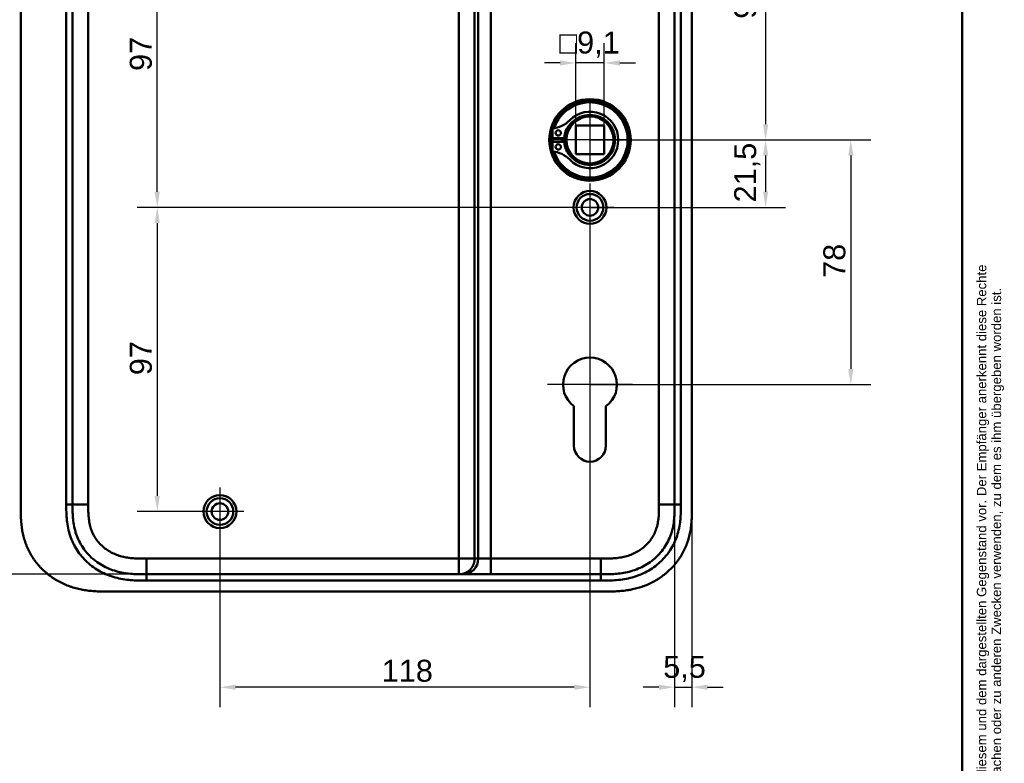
# Model space of a CAD drawing. Header units: millimetres. Extents: x 20 to 833, y 20 to 574.
# Tile 18 of 19: x 519 to 833, y 209 to 446. Entities that reach past the tile are written whole.
import ezdxf
from ezdxf.enums import TextEntityAlignment as Align

# ---------------------------------------------------------------- set-up
doc = ezdxf.new("R2010")
doc.units = ezdxf.units.MM
doc.header["$LTSCALE"] = 2
for name, color, linetype, lineweight in [('Bemaßungen(DIN)', 7, 'Continuous', 25), ('Mittelpunktmarkierung(DIN)', 7, 'Continuous', 25), ('Sichtbare Kanten(DIN)', 7, 'Continuous', 50), ('Sichtbare tangentiale Kanten(DIN)', 7, 'Continuous', 50), ('Skizziergeometrie(DIN)', 7, 'Continuous', 50), ('Symbole(DIN)', 7, 'Continuous', 25)]:
    doc.layers.add(name, color=color, linetype=linetype, lineweight=lineweight)
doc.styles.add('Aktuell-DIN', font='arial.ttf')
doc.styles.add('STANDARD-DIN~0', font='arial.ttf')
doc.styles.add('Textstil10', font='arial.ttf')
doc.styles.add('Textstil41', font='arial.ttf', dxfattribs={"width": 0.8})
doc.styles.add('Textstil83', font='arial.ttf', dxfattribs={"width": 0.8})
doc.dimstyles.new('CAD-LAN', dxfattribs={"dimscale": 2, "dimtxt": 3.5, "dimasz": 2.5, "dimexe": 3.175, "dimexo": 0, "dimgap": 0.8, "dimtad": 1, "dimrnd": 1e-08, "dimtxsty": 'STANDARD-DIN~0', "dimcen": 0.09, "dimdle": 10, "dimclrd": 250, "dimclre": 250, "dimclrt": 250, "dimadec": 0, "dimazin": 2, "dimtfac": 1, "dimtmove": 0, "dimatfit": 3, "dimfxl": 1, "dimtolj": 1, "dimtzin": 0, "dimlwd": 25, "dimlwe": 25, "dimarcsym": 0})

# ---------------------------------------------------------------- blocks, each defined once
blk = doc.blocks.new('Ränder Standardrahmen')
at = {"layer": 'Skizziergeometrie(DIN)', "flags": 128}
blk.add_lwpolyline([(10, 10), (10, 287), (410, 287), (410, 10), (10, 10)], dxfattribs=at)
blk = doc.blocks.new('Schriftfelder Heusser')
at = {"layer": 'Symbole(DIN)', "color": 7, "insert": (293.33, 191.7), "char_height": 1.5, "width": 182.3003, "attachment_point": 1, "rotation": 90, "line_spacing_factor": 0.944221, "style": 'Aktuell-DIN'}
blk.add_mtext('\\fArial|b0|i0;\\H1.5000;Die Schlossfabrik Heusser AG ist Eigentümerin dieses Dokumentes und behält sich alle Rechte an diesem und dem dargestellten Gegenstand vor. Der Empfänger anerkennt diese Rechte\\Pund wird das Dokument nicht ohne schriftliche Ermächtigung der Eigentümerin Dritten zugänglich machen oder zu anderen Zwecken verwenden, zu dem es ihm übergeben worden ist.\\P ', dxfattribs=at)
at = {"layer": 'Symbole(DIN)', "color": 179, "true_color": 0x262659, "style": 'Textstil10'}
blk.add_attdef('ERSTELLUNGSDATUM_001', (217.04, 218.29), '', height=2, dxfattribs=at)
at = {"layer": 'Symbole(DIN)', "color": 179, "true_color": 0x262659}
for tag, height, style, p in [('AUTOR', 2.49, 'Aktuell-DIN', (240.03, 219.26)), ('KONTROLLDATUM', 2, 'Textstil10', (217.42, 215.04)), ('KONTROLLIERT_VON', 2, 'Textstil10', (239.98, 215.05))]:
    blk.add_attdef(tag, text='', height=height, dxfattribs=dict(at, style=style)).set_placement(p, align=Align.MIDDLE_LEFT)
at = {"layer": 'Symbole(DIN)', "color": 7, "style": 'Textstil83', "width": 0.8}
blk.add_attdef('Anfänglicher_Ansichtsmaßstab_001', (281.57, 213.34), '', height=2.3, dxfattribs=at)
at = {"layer": 'Symbole(DIN)', "color": 179, "true_color": 0x262659, "style": 'Textstil10'}
blk.add_attdef('PROJEKT', text='', height=2, dxfattribs=at).set_placement((217.77, 209.72), align=Align.BOTTOM_LEFT)
at = {"layer": 'Symbole(DIN)', "color": 7, "style": 'Textstil41', "width": 0.8}
blk.add_attdef('STATUS', text='', height=5, dxfattribs=at).set_placement((284.53, 195.86), align=Align.MIDDLE_CENTER)
blk = doc.blocks.new('*D8')
at = {"layer": 'Bemaßungen(DIN)', "color": 250, "linetype": 'Continuous', "lineweight": 25, "true_color": 0x3f3f3f, "transparency": 16777216}
for p, q in [((701.29, 407.6), (763.64, 407.6)), ((757.29, 402.6), (757.29, 391.1)), ((701.29, 386.1), (763.64, 386.1))]:
    blk.add_line(p, q, dxfattribs=at)
at = {"layer": 'Bemaßungen(DIN)', "color": 250, "linetype": 'Continuous', "true_color": 0x3f3f3f, "transparency": 16777216}
for points in [[(756.46, 402.6), (758.12, 402.6), (757.29, 407.6)], [(756.46, 391.1), (758.12, 391.1), (757.29, 386.1)]]:
    blk.add_solid(points, dxfattribs=at)
at = {"layer": 'Defpoints', "color": 0, "linetype": 'Continuous', "transparency": 16777216}
for p in [(701.29, 407.6), (701.29, 386.1), (757.29, 386.1)]:
    blk.add_point(p, dxfattribs=at)
at = {"layer": 'Bemaßungen(DIN)', "color": 250, "linetype": 'Continuous', "lineweight": 25, "true_color": 0x3f3f3f, "transparency": 16777216, "insert": (747.28, 387.67), "char_height": 7, "attachment_point": 1, "rotation": 90, "style": 'STANDARD-DIN~0'}
blk.add_mtext('\\A1;21,5', dxfattribs=at)
blk = doc.blocks.new('*D9')
at = {"layer": 'Bemaßungen(DIN)', "color": 250, "linetype": 'Continuous', "lineweight": 25, "true_color": 0x3f3f3f, "transparency": 16777216}
for p, q in [((701.29, 407.6), (790.81, 407.6)), ((784.46, 402.6), (784.46, 334.6)), ((701.29, 329.6), (790.81, 329.6))]:
    blk.add_line(p, q, dxfattribs=at)
at = {"layer": 'Bemaßungen(DIN)', "color": 250, "linetype": 'Continuous', "true_color": 0x3f3f3f, "transparency": 16777216}
for points in [[(783.63, 402.6), (785.29, 402.6), (784.46, 407.6)], [(783.63, 334.6), (785.29, 334.6), (784.46, 329.6)]]:
    blk.add_solid(points, dxfattribs=at)
at = {"layer": 'Defpoints', "color": 0, "linetype": 'Continuous', "transparency": 16777216}
for p in [(701.29, 407.6), (701.29, 329.6), (784.46, 329.6)]:
    blk.add_point(p, dxfattribs=at)
at = {"layer": 'Bemaßungen(DIN)', "color": 250, "linetype": 'Continuous', "lineweight": 25, "true_color": 0x3f3f3f, "transparency": 16777216, "insert": (775.71, 363.61), "char_height": 7, "attachment_point": 1, "rotation": 90, "style": 'STANDARD-DIN~0'}
blk.add_mtext('\\A1;78', dxfattribs=at)
blk = doc.blocks.new('*D10')
at = {"layer": 'Bemaßungen(DIN)', "color": 250, "linetype": 'Continuous', "lineweight": 25, "true_color": 0x3f3f3f, "transparency": 16777216}
for p, q in [((704.76, 503.1), (763.64, 503.1)), ((757.29, 498.1), (757.29, 412.6)), ((701.29, 407.6), (763.64, 407.6))]:
    blk.add_line(p, q, dxfattribs=at)
at = {"layer": 'Bemaßungen(DIN)', "color": 250, "linetype": 'Continuous', "true_color": 0x3f3f3f, "transparency": 16777216}
for points in [[(756.46, 498.1), (758.12, 498.1), (757.29, 503.1)], [(756.46, 412.6), (758.12, 412.6), (757.29, 407.6)]]:
    blk.add_solid(points, dxfattribs=at)
at = {"layer": 'Defpoints', "color": 0, "linetype": 'Continuous', "transparency": 16777216}
for p in [(704.76, 503.1), (701.29, 407.6), (757.29, 407.6)]:
    blk.add_point(p, dxfattribs=at)
at = {"layer": 'Bemaßungen(DIN)', "color": 250, "linetype": 'Continuous', "lineweight": 25, "true_color": 0x3f3f3f, "transparency": 16777216, "insert": (747.28, 446.23), "char_height": 7, "attachment_point": 1, "rotation": 90, "style": 'STANDARD-DIN~0'}
blk.add_mtext('\\A1;95,5', dxfattribs=at)
blk = doc.blocks.new('*D12')
at = {"layer": 'Bemaßungen(DIN)', "color": 250, "linetype": 'Continuous', "lineweight": 25, "true_color": 0x3f3f3f, "transparency": 16777216}
for p, q in [((701.29, 378.45), (701.29, 226.75)), ((583.29, 281.45), (583.29, 226.75)), ((696.29, 233.1), (588.29, 233.1))]:
    blk.add_line(p, q, dxfattribs=at)
at = {"layer": 'Bemaßungen(DIN)', "color": 250, "linetype": 'Continuous', "true_color": 0x3f3f3f, "transparency": 16777216}
for points in [[(588.29, 233.93), (588.29, 232.27), (583.29, 233.1)], [(696.29, 233.93), (696.29, 232.27), (701.29, 233.1)]]:
    blk.add_solid(points, dxfattribs=at)
at = {"layer": 'Defpoints', "color": 0, "linetype": 'Continuous', "transparency": 16777216}
for p in [(701.29, 378.45), (583.29, 281.45), (583.29, 233.1)]:
    blk.add_point(p, dxfattribs=at)
at = {"layer": 'Bemaßungen(DIN)', "color": 250, "linetype": 'Continuous', "lineweight": 25, "true_color": 0x3f3f3f, "transparency": 16777216, "insert": (634.88, 241.85), "char_height": 7, "attachment_point": 1, "style": 'STANDARD-DIN~0'}
blk.add_mtext('\\A1;118', dxfattribs=at)
blk = doc.blocks.new('*D13')
at = {"layer": 'Bemaßungen(DIN)', "color": 250, "linetype": 'Continuous', "lineweight": 25, "true_color": 0x3f3f3f, "transparency": 16777216}
for p, q in [((728.29, 292.97), (728.29, 226.75)), ((733.79, 290.38), (733.79, 226.75)), ((723.29, 233.1), (718.29, 233.1)), ((728.29, 233.1), (733.79, 233.1)), ((738.79, 233.1), (743.79, 233.1))]:
    blk.add_line(p, q, dxfattribs=at)
at = {"layer": 'Bemaßungen(DIN)', "color": 250, "linetype": 'Continuous', "true_color": 0x3f3f3f, "transparency": 16777216}
for points in [[(723.29, 233.93), (723.29, 232.27), (728.29, 233.1)], [(738.79, 233.93), (738.79, 232.27), (733.79, 233.1)]]:
    blk.add_solid(points, dxfattribs=at)
at = {"layer": 'Defpoints', "color": 0, "linetype": 'Continuous', "transparency": 16777216}
for p in [(728.29, 292.97), (733.79, 290.38), (733.79, 233.1)]:
    blk.add_point(p, dxfattribs=at)
at = {"layer": 'Bemaßungen(DIN)', "color": 250, "linetype": 'Continuous', "lineweight": 25, "true_color": 0x3f3f3f, "transparency": 16777216, "insert": (724.64, 243.09), "char_height": 7, "attachment_point": 1, "style": 'STANDARD-DIN~0'}
blk.add_mtext('\\A1;5,5', dxfattribs=at)
blk = doc.blocks.new('*D14')
at = {"layer": 'Bemaßungen(DIN)', "color": 250, "linetype": 'Continuous', "lineweight": 25, "true_color": 0x3f3f3f, "transparency": 16777216}
for p, q in [((701.29, 386.1), (556.94, 386.1)), ((563.29, 381.1), (563.29, 294.1)), ((583.29, 289.1), (556.94, 289.1))]:
    blk.add_line(p, q, dxfattribs=at)
at = {"layer": 'Bemaßungen(DIN)', "color": 250, "linetype": 'Continuous', "true_color": 0x3f3f3f, "transparency": 16777216}
for points in [[(562.46, 381.1), (564.12, 381.1), (563.29, 386.1)], [(562.46, 294.1), (564.12, 294.1), (563.29, 289.1)]]:
    blk.add_solid(points, dxfattribs=at)
at = {"layer": 'Defpoints', "color": 0, "linetype": 'Continuous', "transparency": 16777216}
for p in [(701.29, 386.1), (563.29, 289.1), (583.29, 289.1)]:
    blk.add_point(p, dxfattribs=at)
at = {"layer": 'Bemaßungen(DIN)', "color": 250, "linetype": 'Continuous', "lineweight": 25, "true_color": 0x3f3f3f, "transparency": 16777216, "insert": (554.54, 332.59), "char_height": 7, "attachment_point": 1, "rotation": 90, "style": 'STANDARD-DIN~0'}
blk.add_mtext('\\A1;97', dxfattribs=at)
blk = doc.blocks.new('*D15')
at = {"layer": 'Bemaßungen(DIN)', "color": 250, "linetype": 'Continuous', "lineweight": 25, "true_color": 0x3f3f3f, "transparency": 16777216}
for p, q in [((583.29, 483.1), (556.94, 483.1)), ((563.29, 391.1), (563.29, 478.1)), ((701.29, 386.1), (556.94, 386.1))]:
    blk.add_line(p, q, dxfattribs=at)
at = {"layer": 'Bemaßungen(DIN)', "color": 250, "linetype": 'Continuous', "true_color": 0x3f3f3f, "transparency": 16777216}
for points in [[(562.46, 478.1), (564.12, 478.1), (563.29, 483.1)], [(562.46, 391.1), (564.12, 391.1), (563.29, 386.1)]]:
    blk.add_solid(points, dxfattribs=at)
at = {"layer": 'Defpoints', "color": 0, "linetype": 'Continuous', "transparency": 16777216}
for p in [(563.29, 483.1), (583.29, 483.1), (701.29, 386.1)]:
    blk.add_point(p, dxfattribs=at)
at = {"layer": 'Bemaßungen(DIN)', "color": 250, "linetype": 'Continuous', "lineweight": 25, "true_color": 0x3f3f3f, "transparency": 16777216, "insert": (554.54, 429.59), "char_height": 7, "attachment_point": 1, "rotation": 90, "style": 'STANDARD-DIN~0'}
blk.add_mtext('\\A1;97', dxfattribs=at)
blk = doc.blocks.new('*D17')
at = {"layer": 'Bemaßungen(DIN)', "color": 250, "linetype": 'Continuous', "lineweight": 25, "true_color": 0x3f3f3f, "transparency": 16777216}
for p, q in [((559.83, 503.1), (473.48, 503.1)), ((479.83, 498.1), (479.83, 274.1)), ((559.83, 269.1), (473.48, 269.1))]:
    blk.add_line(p, q, dxfattribs=at)
at = {"layer": 'Bemaßungen(DIN)', "color": 250, "linetype": 'Continuous', "true_color": 0x3f3f3f, "transparency": 16777216}
for points in [[(478.99, 498.1), (480.66, 498.1), (479.83, 503.1)], [(478.99, 274.1), (480.66, 274.1), (479.83, 269.1)]]:
    blk.add_solid(points, dxfattribs=at)
at = {"layer": 'Defpoints', "color": 0, "linetype": 'Continuous', "transparency": 16777216}
for p in [(559.83, 503.1), (479.83, 269.1), (559.83, 269.1)]:
    blk.add_point(p, dxfattribs=at)
at = {"layer": 'Bemaßungen(DIN)', "color": 250, "linetype": 'Continuous', "lineweight": 25, "true_color": 0x3f3f3f, "transparency": 16777216, "insert": (471.07, 378.32), "char_height": 7, "attachment_point": 1, "rotation": 90, "style": 'STANDARD-DIN~0'}
blk.add_mtext('\\A1;234', dxfattribs=at)
blk = doc.blocks.new('*D27')
at = {"layer": 'Bemaßungen(DIN)', "color": 250, "linetype": 'Continuous', "lineweight": 25, "true_color": 0x3f3f3f, "transparency": 16777216}
for p, q in [((696.74, 412.15), (696.74, 438.5)), ((705.84, 412.15), (705.84, 438.5)), ((691.74, 432.15), (686.74, 432.15)), ((705.84, 432.15), (696.74, 432.15)), ((710.84, 432.15), (715.84, 432.15))]:
    blk.add_line(p, q, dxfattribs=at)
at = {"layer": 'Bemaßungen(DIN)', "color": 250, "linetype": 'Continuous', "true_color": 0x3f3f3f, "transparency": 16777216}
for points in [[(691.74, 432.98), (691.74, 431.32), (696.74, 432.15)], [(710.84, 432.98), (710.84, 431.32), (705.84, 432.15)]]:
    blk.add_solid(points, dxfattribs=at)
at = {"layer": 'Defpoints', "color": 0, "linetype": 'Continuous', "transparency": 16777216}
for p in [(696.74, 432.15), (696.74, 412.15), (705.84, 412.15)]:
    blk.add_point(p, dxfattribs=at)
at = {"layer": 'Bemaßungen(DIN)', "color": 250, "linetype": 'Continuous', "lineweight": 25, "true_color": 0x3f3f3f, "transparency": 16777216, "insert": (691.52, 442.16), "char_height": 7, "attachment_point": 1, "style": 'STANDARD-DIN~0'}
blk.add_mtext('\\A1;\\fAIGDT|b0|i0;\\H7.0000;o\\fArial|b0|i0;\\H7.0000;9,1', dxfattribs=at)

msp = doc.modelspace()

# ---------------------------------------------------------------- linework, layer by layer
at = {"layer": 'Mittelpunktmarkierung(DIN)', "linetype": 'Continuous'}
for p, q in [((701.289, 420.101), (701.289, 395.101)), ((713.789, 407.601), (688.789, 407.601)), ((701.289, 393.751), (701.289, 378.451)), ((708.939, 386.101), (693.639, 386.101)), ((701.288, 343.201), (701.288, 319.601)), ((714.888, 329.601), (687.688, 329.601)), ((583.289, 296.751), (583.289, 281.451)), ((590.939, 289.101), (575.639, 289.101))]:
    msp.add_line(p, q, dxfattribs=at)
at = {"layer": 'Sichtbare Kanten(DIN)'}
for p, q in [((519.789, 481.816), (519.789, 290.344)), ((733.789, 290.385), (733.789, 481.816)), ((705.839, 412.151), (696.739, 412.151)), ((696.739, 403.051), (696.739, 412.151)), ((705.839, 412.151), (705.839, 403.051)), ((689.331, 408.217), (689.331, 411.241)), ((693.031, 408.217), (689.331, 408.217)), ((689.331, 406.984), (693.031, 406.984)), ((689.331, 403.96), (689.331, 406.984)), ((705.839, 403.051), (696.739, 403.051)), ((696.189, 310.101), (696.189, 322.676)), ((706.389, 322.676), (706.389, 310.101)), ((659.516, 269.101), (559.827, 269.101)), ((660.692, 269.101), (659.516, 269.101)), ((669.659, 269.101), (660.692, 269.101)), ((704.75, 269.101), (669.659, 269.101)), ((704.762, 269.101), (704.75, 269.101)), ((547.268, 263.601), (705.75, 263.601))]:
    msp.add_line(p, q, dxfattribs=at)
for centre, radius in [((701.289, 407.601), 13), ((701.289, 407.601), 12.5), ((701.289, 407.601), 8), ((701.289, 407.601), 7.5), ((691.181, 409.832), 0.85), ((691.181, 405.369), 0.85), ((701.289, 386.101), 5.25), ((701.289, 386.101), 4.25), ((701.289, 386.101), 2.65), ((583.289, 289.101), 5.25), ((583.289, 289.101), 4.25), ((583.289, 289.101), 2.65)]:
    msp.add_circle(centre, radius, dxfattribs=at)
for centre, radius, start, end in [((701.289, 407.601), 12, 198.17213, 161.82787), ((701.289, 407.601), 9.017, 224.1409, 135.8591), ((688.591, 419.923), 8.678, 274.96705, 315.8591), ((700.555, 407.601), 7.55, 125.6871, 175.31499), ((701.289, 407.601), 12, 175.21102, 184.78898), ((701.289, 407.601), 9, 176.0711, 183.9289), ((701.289, 407.601), 8.2, 153.63056, 206.36944), ((700.555, 407.601), 7.55, 184.68501, 234.3129), ((688.591, 395.278), 8.678, 44.1409, 85.03295), ((701.288, 329.601), 8.6, 306.37412, 233.63044), ((701.289, 310.101), 5.1, 180, 0)]:
    msp.add_arc(centre, radius, start, end, dxfattribs=at)
for points in [[(536.289, 291.385), (536.289, 386.101), (536.289, 480.816)], [(728.289, 480.816), (728.289, 386.101), (728.289, 291.385)]]:
    msp.add_open_spline(points, degree=2, dxfattribs=at)
for points, knots in [([(519.789, 290.302), (519.789, 289.762), (519.79, 288.646), (519.825, 287.225), (519.907, 285.764), (520.018, 284.588), (520.226, 283.114), (520.455, 281.935), (520.826, 280.469), (521.193, 279.305), (521.745, 277.872), (522.262, 276.745), (523.001, 275.372), (523.665, 274.305), (524.584, 273.021), (525.388, 272.035), (526.472, 270.865), (527.4, 269.981), (528.629, 268.949), (529.663, 268.184), (531.01, 267.31), (532.127, 266.678), (533.565, 265.975), (534.743, 265.483), (536.242, 264.956), (537.458, 264.604), (538.99, 264.249), (540.221, 264.029), (541.761, 263.827), (542.991, 263.719), (544.518, 263.637), (545.845, 263.605), (546.857, 263.601), (547.268, 263.601)], [-0.99797722, -0.99797722, -0.99797722, -0.99797722, -0.95833335, -0.91666671, -0.89583339, -0.85416674, -0.83333342, -0.79166678, -0.77083345, -0.72916681, -0.70833349, -0.66666684, -0.64583352, -0.60416687, -0.58333355, -0.54166691, -0.52083358, -0.47916694, -0.45833362, -0.41666697, -0.39583365, -0.354167, -0.33333368, -0.29166704, -0.27083371, -0.22916707, -0.20833375, -0.1666671, -0.14583378, -0.10416714, -0.08333381, -0.04166717, -0.01304212, -0.01304212, -0.01304212, -0.01304212]), ([(559.827, 269.101), (558.843, 269.101), (557.86, 269.102), (556.866, 269.136), (556.517, 269.148), (556.176, 269.164), (555.822, 269.185), (555.07, 269.231), (554.356, 269.297), (553.632, 269.392), (552.872, 269.493), (552.121, 269.625), (551.373, 269.795), (550.593, 269.973), (549.823, 270.191), (549.066, 270.453), (548.289, 270.723), (547.527, 271.038), (546.788, 271.401), (546.039, 271.768), (545.312, 272.184), (544.617, 272.646), (543.915, 273.112), (543.243, 273.626), (542.612, 274.181), (542.454, 274.32), (542.297, 274.463), (542.143, 274.609), (541.678, 275.047), (541.238, 275.509), (540.823, 275.992), (540.27, 276.638), (539.762, 277.323), (539.307, 278.04), (538.853, 278.753), (538.451, 279.5), (538.103, 280.27), (537.782, 280.982), (537.507, 281.714), (537.276, 282.471), (537.26, 282.521), (537.245, 282.571), (537.231, 282.62), (537.004, 283.383), (536.823, 284.168), (536.685, 284.965), (536.554, 285.726), (536.464, 286.482), (536.403, 287.253), (536.346, 287.97), (536.317, 288.646), (536.302, 289.416), (536.288, 290.102), (536.289, 290.743), (536.289, 291.385)], [0.0000001, 0.0000001, 0.0000001, 0.0000001, 0.2950702, 0.2950702, 0.2950702, 0.3985893, 0.3985893, 0.3985893, 0.6181101, 0.6181101, 0.6181101, 0.8486648, 0.8486648, 0.8486648, 1.0894436, 1.0894436, 1.0894436, 1.3368527, 1.3368527, 1.3368527, 1.5877596, 1.5877596, 1.5877596, 1.8409496, 1.8409496, 1.8409496, 1.9045637, 1.9045637, 1.9045637, 2.0957547, 2.0957547, 2.0957547, 2.3511498, 2.3511498, 2.3511498, 2.6054898, 2.6054898, 2.6054898, 2.840499, 2.840499, 2.840499, 2.85612, 2.85612, 2.85612, 3.0996016, 3.0996016, 3.0996016, 3.3323228, 3.3323228, 3.3323228, 3.5487727, 3.5487727, 3.5487727, 3.7412916, 3.7412916, 3.7412916, 3.7412916]), ([(728.289, 291.385), (728.289, 290.757), (728.289, 290.11), (728.276, 289.461), (728.262, 288.739), (728.234, 288.016), (728.178, 287.301), (728.118, 286.524), (728.028, 285.756), (727.897, 284.995), (727.761, 284.203), (727.583, 283.417), (727.349, 282.627), (727.114, 281.834), (726.824, 281.047), (726.479, 280.282), (726.133, 279.513), (725.731, 278.766), (725.276, 278.048), (724.823, 277.333), (724.316, 276.648), (723.761, 276), (723.211, 275.358), (722.611, 274.75), (721.975, 274.189), (721.339, 273.629), (720.67, 273.117), (719.97, 272.652), (719.276, 272.19), (718.551, 271.775), (717.798, 271.405), (717.063, 271.044), (716.301, 270.727), (715.519, 270.456), (714.764, 270.194), (713.99, 269.974), (713.207, 269.796), (712.459, 269.625), (711.702, 269.492), (710.939, 269.392), (710.216, 269.296), (709.486, 269.229), (708.755, 269.185), (708.065, 269.143), (707.373, 269.122), (706.686, 269.111), (706.036, 269.101), (705.392, 269.101), (704.762, 269.101)], [0, 0, 0, 0, 0.2003325, 0.2003325, 0.2003325, 0.4234176, 0.4234176, 0.4234176, 0.6661657, 0.6661657, 0.6661657, 0.9187023, 0.9187023, 0.9187023, 1.172126, 1.172126, 1.172126, 1.4268172, 1.4268172, 1.4268172, 1.6807052, 1.6807052, 1.6807052, 1.9319886, 1.9319886, 1.9319886, 2.1833195, 2.1833195, 2.1833195, 2.4328707, 2.4328707, 2.4328707, 2.6767608, 2.6767608, 2.6767608, 2.9119278, 2.9119278, 2.9119278, 3.1363716, 3.1363716, 3.1363716, 3.3491044, 3.3491044, 3.3491044, 3.549929, 3.549929, 3.549929, 3.7401511, 3.7401511, 3.7401511, 3.7401511]), ([(705.75, 263.601), (706.347, 263.6), (707.399, 263.601), (708.61, 263.626), (709.522, 263.662), (710.132, 263.694), (710.895, 263.748), (711.506, 263.803), (712.269, 263.886), (712.88, 263.966), (713.794, 264.107), (714.706, 264.277), (716.063, 264.59), (717.256, 264.931), (718.723, 265.44), (719.873, 265.914), (721.274, 266.587), (722.364, 267.19), (723.679, 268.023), (724.69, 268.751), (725.897, 269.735), (726.815, 270.579), (727.895, 271.702), (728.704, 272.654), (729.638, 273.903), (730.322, 274.948), (731.093, 276.306), (731.639, 277.431), (732.231, 278.875), (732.631, 280.058), (733.038, 281.561), (733.293, 282.778), (733.504, 284.156), (733.606, 285.076), (733.681, 285.994), (733.719, 286.606), (733.753, 287.369), (733.77, 287.978), (733.783, 288.734), (733.788, 289.488), (733.789, 290.086), (733.789, 290.385)], [-0.99999787, -0.99999787, -0.99999787, -0.99999787, -0.95833168, -0.92708204, -0.9166655, -0.89583241, -0.88541586, -0.86458277, -0.85416622, -0.83333313, -0.82291658, -0.79166695, -0.77083385, -0.72916767, -0.70833458, -0.66666839, -0.6458353, -0.60416912, -0.58333603, -0.54166984, -0.52083675, -0.47917057, -0.45833747, -0.41667129, -0.3958382, -0.35417201, -0.33333892, -0.29167274, -0.27083965, -0.22917346, -0.20834037, -0.16667419, -0.14584109, -0.11459146, -0.10417491, -0.08334182, -0.07292527, -0.05209218, -0.04167563, -0.02084254, -0.00000945, -0.00000945, -0.00000945, -0.00000945])]:
    msp.add_open_spline(points, degree=3, knots=knots, dxfattribs=at)
at = {"layer": 'Sichtbare tangentiale Kanten(DIN)'}
for p, q in [((659.516, 498.101), (659.516, 274.101)), ((664.497, 274.101), (664.497, 498.101)), ((665.674, 498.101), (665.674, 274.101)), ((669.659, 274.101), (669.659, 498.101)), ((534.289, 291.385), (536.289, 291.385)), ((541.289, 291.385), (536.289, 291.385)), ((728.289, 291.385), (723.289, 291.385)), ((728.289, 291.385), (730.288, 291.385)), ((659.516, 274.101), (559.827, 274.101)), ((559.827, 274.101), (559.827, 269.101)), ((659.516, 269.101), (659.516, 274.101)), ((659.516, 274.101), (664.497, 274.101)), ((665.674, 274.101), (664.497, 274.101)), ((669.659, 274.101), (665.674, 274.101)), ((704.762, 274.101), (669.659, 274.101)), ((669.659, 269.101), (669.659, 274.101)), ((704.762, 269.101), (704.762, 274.101)), ((559.827, 269.101), (559.827, 267.101)), ((704.751, 269.101), (704.751, 267.101))]:
    msp.add_line(p, q, dxfattribs=at)
for points, degree in [([(534.289, 291.385), (534.289, 354.529), (534.289, 417.672), (534.289, 480.816)], 3), ([(541.289, 291.385), (541.289, 354.529), (541.289, 417.672), (541.289, 480.816)], 3), ([(723.289, 480.816), (723.289, 417.673), (723.289, 354.529), (723.289, 291.385)], 3), ([(730.289, 480.816), (730.289, 417.673), (730.289, 354.529), (730.288, 291.385)], 3), ([(664.497, 274.101), (664.497, 273.997), (664.492, 273.791), (664.469, 273.486), (664.408, 273.089), (664.285, 272.609), (664.116, 272.149), (663.906, 271.711), (663.656, 271.298), (663.368, 270.913), (663.046, 270.557), (662.692, 270.234), (662.308, 269.945), (661.896, 269.694), (661.46, 269.483), (661.002, 269.314), (660.524, 269.19), (660.128, 269.129), (659.824, 269.106), (659.619, 269.101), (659.516, 269.101)], 5), ([(660.692, 269.101), (663.443, 269.101), (665.674, 271.339), (665.674, 274.101)], 3), ([(704.751, 267.101), (656.443, 267.101), (608.135, 267.101), (559.827, 267.101)], 3)]:
    msp.add_open_spline(points, degree=degree, dxfattribs=at)
for points, knots in [([(559.827, 267.101), (559.61, 267.101), (559.393, 267.101), (559.176, 267.101), (558.976, 267.101), (558.775, 267.102), (558.574, 267.104), (558.474, 267.104), (558.374, 267.105), (558.273, 267.106), (557.979, 267.109), (557.685, 267.114), (557.371, 267.121), (557.363, 267.121), (557.356, 267.121), (557.349, 267.121), (556.465, 267.142), (555.666, 267.182), (554.857, 267.25), (554.843, 267.251), (554.829, 267.252), (554.814, 267.253), (553.992, 267.324), (553.163, 267.425), (552.34, 267.565), (552.332, 267.567), (552.324, 267.568), (552.316, 267.569), (551.489, 267.711), (550.666, 267.891), (549.854, 268.115), (549.847, 268.117), (549.841, 268.119), (549.835, 268.12), (548.195, 268.574), (546.593, 269.212), (545.12, 270.011), (543.641, 270.814), (542.224, 271.818), (540.978, 272.961), (539.741, 274.095), (538.632, 275.403), (537.721, 276.808), (536.812, 278.208), (536.075, 279.743), (535.539, 281.336), (535.538, 281.34), (535.537, 281.344), (535.535, 281.348), (535.267, 282.148), (535.047, 282.969), (534.874, 283.791), (534.873, 283.798), (534.871, 283.805), (534.87, 283.811), (534.697, 284.636), (534.57, 285.475), (534.482, 286.305), (534.48, 286.319), (534.479, 286.333), (534.478, 286.346), (534.392, 287.165), (534.342, 287.982), (534.315, 288.858), (534.315, 288.871), (534.315, 288.883), (534.314, 288.896), (534.289, 289.75), (534.289, 290.567), (534.289, 291.385)], [0, 0, 0, 0, 0.0650777, 0.0650777, 0.0650777, 0.1252827, 0.1252827, 0.1252827, 0.1553853, 0.1553853, 0.1553853, 0.2436568, 0.2436568, 0.2436568, 0.2456929, 0.2456929, 0.2456929, 0.4930009, 0.4930009, 0.4930009, 0.4974115, 0.4974115, 0.4974115, 0.7489081, 0.7489081, 0.7489081, 0.7513214, 0.7513214, 0.7513214, 1.0041321, 1.0041321, 1.0041321, 1.0061267, 1.0061267, 1.0061267, 1.5162149, 1.5162149, 1.5162149, 2.0281718, 2.0281718, 2.0281718, 2.5361223, 2.5361223, 2.5361223, 3.0426859, 3.0426859, 3.0426859, 3.0439753, 3.0439753, 3.0439753, 3.2980943, 3.2980943, 3.2980943, 3.3001636, 3.3001636, 3.3001636, 3.5548437, 3.5548437, 3.5548437, 3.5590862, 3.5590862, 3.5590862, 3.8104505, 3.8104505, 3.8104505, 3.8140929, 3.8140929, 3.8140929, 4.0593758, 4.0593758, 4.0593758, 4.0593758]), ([(559.827, 274.101), (559.586, 274.101), (559.345, 274.101), (559.104, 274.101), (559.03, 274.101), (558.955, 274.102), (558.881, 274.102), (558.807, 274.102), (558.732, 274.103), (558.658, 274.103), (558.509, 274.104), (558.36, 274.105), (558.211, 274.107), (558.137, 274.108), (558.062, 274.109), (557.988, 274.11), (557.834, 274.112), (557.68, 274.115), (557.526, 274.119), (557.449, 274.121), (557.372, 274.123), (557.295, 274.125), (557.218, 274.127), (557.141, 274.13), (557.061, 274.132), (556.748, 274.143), (556.45, 274.156), (556.142, 274.175), (556.135, 274.175), (556.128, 274.176), (556.121, 274.176), (555.5, 274.214), (554.906, 274.268), (554.309, 274.346), (554.3, 274.348), (554.291, 274.349), (554.282, 274.35), (553.681, 274.43), (553.087, 274.533), (552.496, 274.668), (552.491, 274.669), (552.485, 274.67), (552.48, 274.671), (551.883, 274.807), (551.289, 274.975), (550.711, 275.175), (550.708, 275.176), (550.705, 275.177), (550.701, 275.178), (550.119, 275.38), (549.543, 275.619), (548.988, 275.891), (548.435, 276.162), (547.895, 276.471), (547.381, 276.812), (546.868, 277.152), (546.376, 277.529), (545.914, 277.936), (545.454, 278.341), (545.019, 278.781), (544.62, 279.246), (544.222, 279.71), (543.855, 280.205), (543.527, 280.721), (543.202, 281.233), (542.911, 281.773), (542.661, 282.325), (542.412, 282.878), (542.2, 283.451), (542.028, 284.031), (542.026, 284.035), (542.025, 284.04), (542.024, 284.044), (541.852, 284.623), (541.716, 285.215), (541.614, 285.81), (541.612, 285.818), (541.611, 285.827), (541.609, 285.835), (541.507, 286.433), (541.435, 287.036), (541.386, 287.662), (541.386, 287.669), (541.385, 287.676), (541.384, 287.684), (541.36, 287.995), (541.343, 288.297), (541.329, 288.606), (541.315, 288.924), (541.306, 289.24), (541.3, 289.555), (541.288, 290.167), (541.288, 290.777), (541.289, 291.385)], [0, 0, 0, 0, 0.0722696, 0.0722696, 0.0722696, 0.0946026, 0.0946026, 0.0946026, 0.1169355, 0.1169355, 0.1169355, 0.1616015, 0.1616015, 0.1616015, 0.1839344, 0.1839344, 0.1839344, 0.2301086, 0.2301086, 0.2301086, 0.2531957, 0.2531957, 0.2531957, 0.2762828, 0.2762828, 0.2762828, 0.3665177, 0.3665177, 0.3665177, 0.3686312, 0.3686312, 0.3686312, 0.550067, 0.550067, 0.550067, 0.5527949, 0.5527949, 0.5527949, 0.7354684, 0.7354684, 0.7354684, 0.7370926, 0.7370926, 0.7370926, 0.9217286, 0.9217286, 0.9217286, 0.9228081, 0.9228081, 0.9228081, 1.1089822, 1.1089822, 1.1089822, 1.2946981, 1.2946981, 1.2946981, 1.479922, 1.479922, 1.479922, 1.6644007, 1.6644007, 1.6644007, 1.8485383, 1.8485383, 1.8485383, 2.0316869, 2.0316869, 2.0316869, 2.2147673, 2.2147673, 2.2147673, 2.2161124, 2.2161124, 2.2161124, 2.3988762, 2.3988762, 2.3988762, 2.4015167, 2.4015167, 2.4015167, 2.5852125, 2.5852125, 2.5852125, 2.5873796, 2.5873796, 2.5873796, 2.6788906, 2.6788906, 2.6788906, 2.7730035, 2.7730035, 2.7730035, 2.9555672, 2.9555672, 2.9555672, 2.9555672]), ([(723.289, 291.385), (723.289, 291.144), (723.289, 290.903), (723.288, 290.663), (723.288, 290.515), (723.287, 290.368), (723.286, 290.22), (723.285, 290.146), (723.285, 290.073), (723.284, 289.999), (723.283, 289.925), (723.282, 289.851), (723.281, 289.778), (723.28, 289.704), (723.279, 289.63), (723.277, 289.556), (723.271, 289.244), (723.263, 288.931), (723.249, 288.611), (723.235, 288.299), (723.217, 287.998), (723.193, 287.686), (723.193, 287.679), (723.192, 287.672), (723.191, 287.664), (723.143, 287.039), (723.071, 286.436), (722.969, 285.839), (722.967, 285.831), (722.966, 285.822), (722.965, 285.813), (722.862, 285.219), (722.727, 284.628), (722.555, 284.049), (722.554, 284.044), (722.553, 284.04), (722.551, 284.036), (722.379, 283.456), (722.167, 282.883), (721.918, 282.331), (721.67, 281.779), (721.379, 281.24), (721.054, 280.727), (720.728, 280.212), (720.362, 279.718), (719.965, 279.254), (719.566, 278.789), (719.131, 278.348), (718.671, 277.943), (718.21, 277.536), (717.718, 277.159), (717.206, 276.818), (716.692, 276.477), (716.153, 276.168), (715.601, 275.896), (715.047, 275.624), (714.471, 275.385), (713.889, 275.183), (713.886, 275.182), (713.883, 275.18), (713.879, 275.179), (713.302, 274.979), (712.709, 274.811), (712.112, 274.674), (712.107, 274.673), (712.102, 274.672), (712.096, 274.671), (711.506, 274.536), (710.912, 274.432), (710.311, 274.352), (710.302, 274.351), (710.293, 274.35), (710.284, 274.349), (709.688, 274.27), (709.095, 274.215), (708.474, 274.177), (708.467, 274.177), (708.46, 274.176), (708.453, 274.176), (708.145, 274.157), (707.847, 274.144), (707.543, 274.133), (707.23, 274.122), (706.919, 274.115), (706.609, 274.11), (705.991, 274.1), (705.376, 274.1), (704.762, 274.101)], [25.7770823, 25.7770823, 25.7770823, 25.7770823, 25.849294, 25.849294, 25.849294, 25.8935657, 25.8935657, 25.8935657, 25.9157016, 25.9157016, 25.9157016, 25.9378374, 25.9378374, 25.9378374, 25.9599655, 25.9599655, 25.9599655, 26.0535869, 26.0535869, 26.0535869, 26.1450369, 26.1450369, 26.1450369, 26.1472006, 26.1472006, 26.1472006, 26.3307735, 26.3307735, 26.3307735, 26.3334135, 26.3334135, 26.3334135, 26.51606, 26.51606, 26.51606, 26.517402, 26.517402, 26.517402, 26.7003585, 26.7003585, 26.7003585, 26.8833778, 26.8833778, 26.8833778, 27.0671072, 27.0671072, 27.0671072, 27.2517301, 27.2517301, 27.2517301, 27.4368267, 27.4368267, 27.4368267, 27.6224172, 27.6224172, 27.6224172, 27.808465, 27.808465, 27.808465, 27.8095391, 27.8095391, 27.8095391, 27.994055, 27.994055, 27.994055, 27.9956707, 27.9956707, 27.9956707, 28.1782318, 28.1782318, 28.1782318, 28.1809444, 28.1809444, 28.1809444, 28.3622733, 28.3622733, 28.3622733, 28.3643726, 28.3643726, 28.3643726, 28.4545574, 28.4545574, 28.4545574, 28.5472062, 28.5472062, 28.5472062, 28.7315244, 28.7315244, 28.7315244, 28.7315244]), ([(730.263, 288.896), (730.236, 287.983), (730.185, 287.165), (730.1, 286.347), (730.098, 286.333), (730.097, 286.319), (730.096, 286.305), (730.008, 285.475), (729.88, 284.636), (729.708, 283.811), (729.706, 283.805), (729.705, 283.798), (729.703, 283.791), (729.531, 282.969), (729.31, 282.148), (729.042, 281.349), (729.041, 281.344), (729.04, 281.34), (729.038, 281.336), (728.503, 279.743), (727.765, 278.208), (726.857, 276.808), (726.299, 275.949), (725.669, 275.125), (724.977, 274.354)], [0.24893, 0.24893, 0.24893, 0.24893, 0.5002953, 0.5002953, 0.5002953, 0.504539, 0.504539, 0.504539, 0.7592278, 0.7592278, 0.7592278, 0.7612971, 0.7612971, 0.7612971, 1.0154228, 1.0154228, 1.0154228, 1.0167125, 1.0167125, 1.0167125, 1.5232738, 1.5232738, 1.5232738, 1.833987, 1.833987, 1.833987, 1.833987]), ([(730.288, 291.385), (730.288, 291.263), (730.288, 291.142), (730.288, 290.919), (730.288, 290.818), (730.288, 290.616), (730.288, 290.514), (730.284, 289.908), (730.278, 289.402), (730.263, 288.896)], [0, 0, 0, 0, 0.036465, 0.036465, 0.06681715, 0.06681715, 0.0971693, 0.0971693, 0.24893004, 0.24893004, 0.24893004, 0.24893004]), ([(724.977, 274.354), (724.539, 273.866), (724.077, 273.399), (723.6, 272.961), (722.357, 271.821), (720.938, 270.815), (719.458, 270.011), (717.984, 269.212), (716.382, 268.574), (714.743, 268.121), (714.737, 268.119), (714.73, 268.117), (714.724, 268.115), (713.911, 267.891), (713.089, 267.711), (712.262, 267.569), (712.254, 267.568), (712.246, 267.567), (712.238, 267.565), (711.415, 267.425), (710.586, 267.324), (709.764, 267.253), (709.749, 267.252), (709.735, 267.251), (709.72, 267.25), (708.912, 267.182), (708.113, 267.143), (707.248, 267.122), (707.234, 267.121), (707.221, 267.121), (707.207, 267.121), (706.362, 267.101), (705.557, 267.101), (704.751, 267.101)], [0, 0, 0, 0, 0.1966986, 0.1966986, 0.1966986, 0.7091793, 0.7091793, 0.7091793, 1.2192662, 1.2192662, 1.2192662, 1.2212649, 1.2212649, 1.2212649, 1.4740697, 1.4740697, 1.4740697, 1.4764728, 1.4764728, 1.4764728, 1.7279774, 1.7279774, 1.7279774, 1.7323911, 1.7323911, 1.7323911, 1.9796936, 1.9796936, 1.9796936, 1.9835862, 1.9835862, 1.9835862, 2.2253803, 2.2253803, 2.2253803, 2.2253803])]:
    msp.add_open_spline(points, degree=3, knots=knots, dxfattribs=at)

# ---------------------------------------------------------------- block references
at = {"xscale": 2, "yscale": 2, "zscale": 2}
for name, p in [('Ränder Standardrahmen', (0, 0)), ('Schriftfelder Heusser', (238, -362.833))]:
    msp.add_blockref(name, p, dxfattribs=at)

# ---------------------------------------------------------------- dimensions: what is measured, and where the dimension line sits
at = {"layer": 'Bemaßungen(DIN)', "color": 250, "linetype": 'Continuous', "lineweight": 25, "true_color": 0x3f3f3f}
for base, p1, p2, angle, override, picture, middle in [((479.827, 269.101), (559.827, 503.101), (559.827, 269.101), 90, {"dimgap": 0.8, "dimdec": 2, "dimtol": 0, "dimlim": 0, "dimtp": 0, "dimtm": 0, "dimtdec": 2, "dimtofl": 0, "dimatfit": 1}, '*D17', (479.827, 386.101)), ((757.289, 407.601), (704.762, 503.101), (701.289, 407.601), 90, {"dimgap": 0.8, "dimdec": 2, "dimtol": 0, "dimlim": 0, "dimtp": 0, "dimtm": 0, "dimtdec": 2, "dimtofl": 0, "dimatfit": 1}, '*D10', (757.289, 455.351)), ((563.289, 483.101), (701.289, 386.101), (583.289, 483.101), 90, {"dimgap": 0.8, "dimdec": 2, "dimtol": 0, "dimlim": 0, "dimtp": 0, "dimtm": 0, "dimtdec": 2, "dimtofl": 0, "dimatfit": 1}, '*D15', (563.289, 434.601)), ((784.459, 329.601), (701.289, 407.601), (701.288, 329.601), 90, {"dimgap": 0.8, "dimdec": 2, "dimtol": 0, "dimlim": 0, "dimtp": 0, "dimtm": 0, "dimtdec": 2, "dimtofl": 0, "dimatfit": 1}, '*D9', (784.459, 368.601)), ((757.289, 386.101), (701.289, 407.601), (701.289, 386.101), 90, {"dimgap": 0.8, "dimdec": 2, "dimtol": 0, "dimlim": 0, "dimtp": 0, "dimtm": 0, "dimtdec": 2, "dimtofl": 0, "dimatfit": 1}, '*D8', (757.289, 396.851)), ((563.289, 289.101), (701.289, 386.101), (583.289, 289.101), 90, {"dimgap": 0.8, "dimdec": 2, "dimtol": 0, "dimlim": 0, "dimtp": 0, "dimtm": 0, "dimtdec": 2, "dimtofl": 0, "dimatfit": 1}, '*D14', (563.289, 337.601)), ((583.289, 233.101), (701.289, 378.451), (583.289, 281.451), 180, {"dimgap": 0.8, "dimdec": 2, "dimtol": 0, "dimlim": 0, "dimtp": 0, "dimtm": 0, "dimtdec": 2, "dimtofl": 0, "dimatfit": 1}, '*D12', (642.289, 233.101)), ((733.789, 233.101), (728.289, 292.968), (733.789, 290.385), 180, {"dimgap": 0.8, "dimdec": 2, "dimtol": 0, "dimlim": 0, "dimtp": 0, "dimtm": 0, "dimtdec": 2, "dimtofl": 1, "dimatfit": 1}, '*D13', (731.039, 233.101))]:
    dim = msp.add_linear_dim(base=base, p1=p1, p2=p2, angle=angle, dimstyle='CAD-LAN', override=override, dxfattribs=at)
    dim.commit()
    dim.dimension.update_dxf_attribs({"geometry": picture, "text_midpoint": middle, "dimtype": 160})
dim = msp.add_linear_dim(base=(696.739, 432.151), p1=(705.839, 412.151), p2=(696.739, 412.151), angle=180, text='\\fAIGDT|b0|i0;\\H7.0000;o\\fArial|b0|i0;\\H7.0000;<>', dimstyle='CAD-LAN', override={"dimgap": 0.8, "dimdec": 2, "dimtol": 0, "dimlim": 0, "dimtp": 0, "dimtm": 0, "dimtdec": 2, "dimtofl": 1, "dimatfit": 1}, dxfattribs=at)
dim.commit()
dim.dimension.update_dxf_attribs({"geometry": '*D27', "text_midpoint": (701.289, 432.151), "dimtype": 160})

doc.saveas('drawing.dxf')
